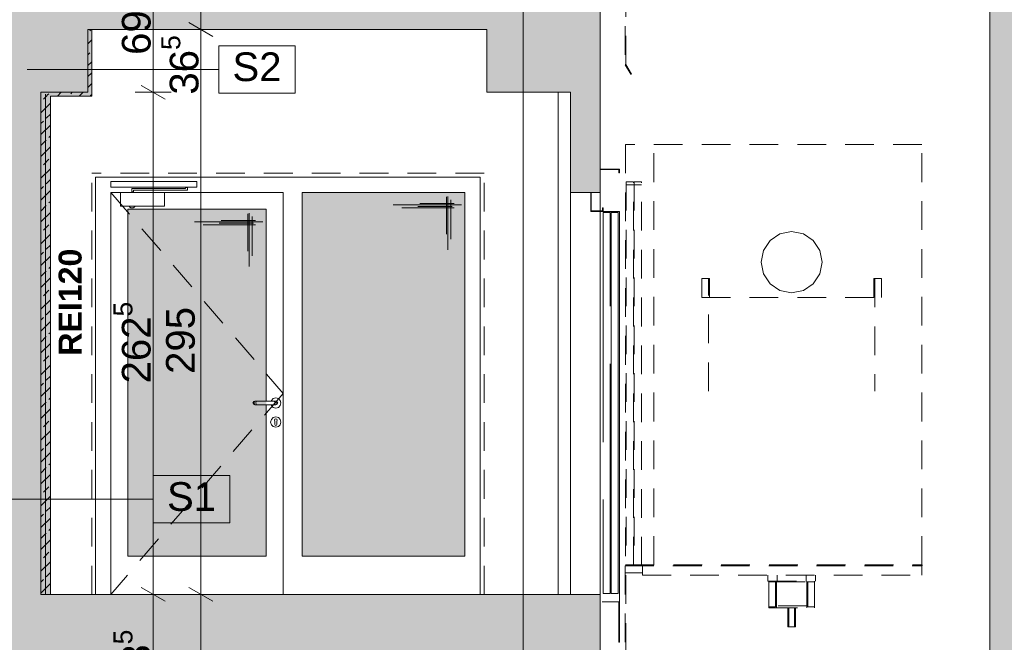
# Paper-space layout 'A-42 PRZEKRÓJ A-A' of a CAD drawing. Header units: millimetres. Extents: x 0 to 1114, y -5 to 726.
# Tile 36 of 92: x 255 to 306, y 323 to 356. Entities that reach past the tile are written whole.
import ezdxf
from ezdxf.xclip import XClip

# ---------------------------------------------------------------- set-up
doc = ezdxf.new("R2010")
doc.units = ezdxf.units.MM
doc.header["$MEASUREMENT"] = 0
doc.header["$XCLIPFRAME"] = 0
for name, pattern in [('ACAD_ISO02W100', [15, 12, -3]), ('DASHDOTX2', [1000, 500, -250, 0, -250]), ('LINIE_3', [25, 15, -10]), ('Przer. długie kreski', [2.5, 1.5, -1])]:
    doc.linetypes.add(name, pattern=pattern)
for name, color, linetype, lineweight, true_color in [('A_opis_Nr_pióra__19', 7, 'Continuous', 5, 0x191919), ('A_osie_Nr_pióra__16', 7, 'Continuous', 5, 0x0f0f0f), ('A_ppoż proj_Nr_pióra__8', 7, 'Continuous', 13, 0x4c4c4c), ('A_stolarka_Nr_pióra__254', 7, 'Continuous', 5, 0xfdfdfd), ('A_stolarka_Nr_pióra__9', 7, 'Continuous', 13, 0xadadad), ('A_winda_Nr_pióra__10', 7, 'Continuous', 13, 0x4b4b4b), ('A_ściany proj_Nr_pióra__10', 7, 'Continuous', 13, 0x4b4b4b), ('A_ściany_Nr_pióra__9', 7, 'Continuous', 13, 0xadadad)]:
    doc.layers.add(name, color=color, linetype=linetype, lineweight=lineweight, true_color=true_color)
for name, color, linetype in [('A_ppoż proj', 7, 'Continuous'), ('A_schody', 7, 'Continuous'), ('A_stolarka', 7, 'Continuous'), ('A_ściany proj', 7, 'Continuous')]:
    doc.layers.add(name, color=color, linetype=linetype)
for name, color, linetype, lineweight in [('A_strop_Nr_pióra__1', 7, 'Continuous', 20), ('A_wymiary_Nr_pióra__1', 7, 'Continuous', 20), ('A_wymiary_Nr_pióra__2', 8, 'Continuous', 13), ('A_ściany proj_Nr_pióra__1', 7, 'Continuous', 20), ('A_ściany_Nr_pióra__1', 7, 'Continuous', 20)]:
    doc.layers.add(name, color=color, linetype=linetype, lineweight=lineweight)
doc.styles.add('STYL_AUTOMATYCZNY_1', font='arial.ttf')
doc.styles.add('STYL_AUTOMATYCZNY_3', font='arial.ttf')
doc.styles.add('STYL_AUTOMATYCZNY_4', font='arial.ttf')
pattern_1 = [(45, (-1560.27814, -148.90835), (-0.57024626, 0.57024626), []), (45, (-1559.7079, -148.90835), (-0.57024626, 0.57024626), [0.40323, -0.20161])]

# ---------------------------------------------------------------- blocks, each defined once
blk = doc.blocks.new('Rysunek_1_1', base_point=(-1560.278, -148.908))
at = {"layer": 'A_ppoż proj', "linetype": 'Continuous', "lineweight": 0, "true_color": 0x121212}
blk.add_hatch(color=250, dxfattribs=at).paths.add_polyline_path([(255.823, 352.136), (255.823, 325.906), (256.323, 325.906), (256.323, 351.936), (258.483, 351.936), (258.483, 355.416), (258.283, 355.416), (258.283, 352.136)])
at = {"layer": 'A_schody', "linetype": 'Continuous', "lineweight": 0, "true_color": 0x000000}
h = blk.add_hatch(color=18, dxfattribs=at)
h.paths.add_polyline_path([(81.694, 140.929), (175.424, 140.929), (226.244, 140.929), (306.913, 140.929), (548.587, 140.929), (548.587, 244.87), (543.567, 244.87), (543.567, 243.12), (527.617, 243.12), (527.617, 243.652), (527.767, 243.652), (527.767, 244.652), (524.676, 244.652), (524.676, 245.185), (524.826, 245.185), (524.826, 246.185), (521.735, 246.185), (521.735, 246.718), (521.885, 246.718), (521.885, 247.718), (518.794, 247.718), (518.794, 248.251), (518.944, 248.251), (518.944, 249.251), (515.853, 249.251), (515.853, 249.784), (516.003, 249.784), (516.003, 250.784), (512.912, 250.784), (512.912, 251.317), (513.062, 251.317), (513.062, 252.317), (509.971, 252.317), (509.971, 252.85), (510.121, 252.85), (510.121, 253.85), (507.03, 253.85), (507.03, 254.383), (507.18, 254.383), (507.18, 255.383), (504.089, 255.383), (504.089, 255.916), (504.239, 255.916), (504.239, 256.916), (501.148, 256.916), (501.148, 257.449), (501.298, 257.449), (501.298, 258.449), (498.572, 258.449), (498.207, 258.449), (498.207, 258.982), (498.357, 258.982), (498.357, 259.982), (498.277, 259.982), (479.827, 259.982), (479.827, 286.332), (482.217, 286.332), (482.217, 290.162), (496.884, 290.162), (527.025, 274.725), (529.906, 273.25), (543.567, 273.25), (543.567, 276.2), (527.437, 276.2), (527.437, 276.727), (527.587, 276.727), (527.587, 277.727), (524.454, 277.727), (524.454, 278.255), (524.604, 278.255), (524.604, 279.255), (521.471, 279.255), (521.471, 279.783), (521.621, 279.783), (521.621, 280.783), (518.488, 280.783), (518.488, 281.31), (518.638, 281.31), (518.638, 282.31), (515.505, 282.31), (515.505, 282.838), (515.655, 282.838), (515.655, 283.838), (512.522, 283.838), (512.522, 284.366), (512.672, 284.366), (512.672, 285.366), (509.539, 285.366), (509.539, 285.894), (509.689, 285.894), (509.689, 286.894), (506.556, 286.894), (506.556, 287.421), (506.706, 287.421), (506.706, 288.421), (503.573, 288.421), (503.573, 288.949), (503.723, 288.949), (503.723, 289.949), (500.59, 289.949), (500.59, 290.477), (500.74, 290.477), (500.74, 291.477), (497.79, 291.477), (497.607, 291.477), (497.607, 292.005), (497.757, 292.005), (497.757, 293.005), (497.647, 293.005), (497.497, 293.005), (494.627, 293.005), (479.247, 293.005), (479.217, 293.005), (479.217, 319.235), (481.647, 319.235), (481.647, 323.105), (496.903, 323.105), (527.216, 307.736), (530.839, 305.9), (543.567, 305.9), (543.567, 309.21), (530.456, 309.21), (527.627, 309.21), (527.627, 309.736), (527.777, 309.736), (527.777, 310.736), (524.617, 310.736), (524.617, 311.262), (524.767, 311.262), (524.767, 312.262), (521.607, 312.262), (521.607, 312.788), (521.757, 312.788), (521.757, 313.788), (518.597, 313.788), (518.597, 314.314), (518.747, 314.314), (518.747, 315.314), (515.587, 315.314), (515.587, 315.84), (515.737, 315.84), (515.737, 316.84), (512.577, 316.84), (512.577, 317.366), (512.727, 317.366), (512.727, 318.366), (509.567, 318.366), (509.567, 318.892), (509.717, 318.892), (509.717, 319.892), (506.557, 319.892), (506.557, 320.418), (506.707, 320.418), (506.707, 321.418), (503.547, 321.418), (503.547, 321.944), (503.697, 321.944), (503.697, 322.944), (500.537, 322.944), (500.537, 323.47), (500.687, 323.47), (500.687, 324.47), (497.527, 324.47), (497.527, 324.493), (497.527, 324.996), (497.677, 324.996), (497.677, 325.996), (497.647, 325.996), (497.177, 325.996), (479.547, 325.996), (479.547, 351.996), (481.717, 351.996), (481.717, 355.946), (498.578, 355.946), (527.341, 341.136), (530.809, 339.35), (543.567, 339.35), (543.567, 342.65), (527.677, 342.65), (527.677, 343.181), (527.827, 343.181), (527.827, 344.181), (524.703, 344.181), (524.703, 344.712), (524.853, 344.712), (524.853, 345.712), (521.729, 345.712), (521.729, 346.244), (521.879, 346.244), (521.879, 347.244), (518.755, 347.244), (518.755, 347.775), (518.905, 347.775), (518.905, 348.775), (515.781, 348.775), (515.781, 349.306), (515.931, 349.306), (515.931, 350.306), (512.807, 350.306), (512.807, 350.838), (512.957, 350.838), (512.957, 351.838), (509.833, 351.838), (509.833, 352.369), (509.983, 352.369), (509.983, 353.369), (506.859, 353.369), (506.859, 353.9), (507.009, 353.9), (507.009, 354.9), (503.885, 354.9), (503.885, 355.432), (504.035, 355.432), (504.035, 356.432), (500.911, 356.432), (500.911, 356.963), (501.061, 356.963), (501.061, 357.963), (497.937, 357.963), (497.937, 357.981), (497.937, 358.495), (498.087, 358.495), (498.087, 359.495), (497.607, 359.495), (494.957, 359.495), (479.467, 359.495), (479.467, 385.725), (481.827, 385.725), (481.827, 389.495), (496.894, 389.495), (527.195, 374.445), (530.547, 372.78), (543.567, 372.78), (543.567, 375.94), (527.557, 375.94), (527.557, 376.433), (527.707, 376.433), (527.707, 377.433), (524.551, 377.433), (524.551, 377.926), (524.701, 377.926), (524.701, 378.926), (521.545, 378.926), (521.545, 379.419), (521.695, 379.419), (521.695, 380.419), (518.539, 380.419), (518.539, 380.912), (518.689, 380.912), (518.689, 381.912), (515.533, 381.912), (515.533, 382.405), (515.683, 382.405), (515.683, 383.405), (512.527, 383.405), (512.527, 383.898), (512.677, 383.898), (512.677, 384.898), (509.521, 384.898), (509.521, 385.391), (509.671, 385.391), (509.671, 386.391), (506.515, 386.391), (506.515, 386.884), (506.665, 386.884), (506.665, 387.884), (506.416, 387.884), (503.509, 387.884), (503.509, 388.377), (503.659, 388.377), (503.659, 389.377), (503.413, 389.377), (500.503, 389.377), (500.503, 389.87), (500.653, 389.87), (500.653, 390.87), (500.41, 390.87), (497.813, 390.87), (497.497, 390.87), (497.497, 391.363), (497.647, 391.363), (497.647, 392.363), (479.397, 392.363), (479.397, 418.623), (481.617, 418.623), (481.617, 422.123), (498.369, 422.123), (527.387, 407.759), (531.063, 405.94), (543.567, 405.94), (543.567, 409.28), (527.697, 409.28), (527.697, 409.765), (527.847, 409.765), (527.847, 410.765), (524.697, 410.765), (524.697, 411.25), (524.847, 411.25), (524.847, 412.25), (521.697, 412.25), (521.697, 412.735), (521.847, 412.735), (521.847, 413.735), (518.697, 413.735), (518.697, 414.22), (518.847, 414.22), (518.847, 415.22), (515.697, 415.22), (515.697, 415.705), (515.847, 415.705), (515.847, 416.705), (512.697, 416.705), (512.697, 417.189), (512.847, 417.189), (512.847, 418.189), (509.697, 418.189), (509.697, 418.674), (509.847, 418.674), (509.847, 419.674), (506.697, 419.674), (506.697, 420.159), (506.847, 420.159), (506.847, 421.159), (503.697, 421.159), (503.697, 421.644), (503.847, 421.644), (503.847, 422.644), (500.697, 422.644), (500.697, 423.129), (500.847, 423.129), (500.847, 424.129), (497.697, 424.129), (497.697, 424.614), (497.847, 424.614), (497.847, 425.614), (479.317, 425.614), (479.317, 451.774), (481.707, 451.774), (481.707, 455.544), (496.931, 455.544), (527.257, 440.792), (530.881, 439.03), (543.567, 439.03), (543.567, 442.31), (527.567, 442.31), (527.567, 442.785), (527.717, 442.785), (527.717, 443.785), (524.533, 443.785), (524.533, 444.261), (524.683, 444.261), (524.683, 445.261), (521.499, 445.261), (521.499, 445.737), (521.649, 445.737), (521.649, 446.737), (518.465, 446.737), (518.465, 447.213), (518.615, 447.213), (518.615, 448.213), (515.431, 448.213), (515.431, 448.689), (515.581, 448.689), (515.581, 449.689), (512.397, 449.689), (512.397, 450.165), (512.547, 450.165), (512.547, 451.165), (509.363, 451.165), (509.363, 451.641), (509.513, 451.641), (509.513, 452.641), (506.329, 452.641), (506.329, 453.117), (506.479, 453.117), (506.479, 454.117), (503.295, 454.117), (503.295, 454.593), (503.445, 454.593), (503.445, 455.593), (500.261, 455.593), (500.261, 456.069), (500.411, 456.069), (500.411, 457.069), (497.227, 457.069), (497.227, 457.545), (497.377, 457.545), (497.377, 458.545), (479.247, 458.545), (479.247, 484.675), (481.019, 484.675), (481.019, 488.575), (496.868, 488.575), (530.662, 472.1), (543.567, 472.1), (543.567, 475.18), (527.767, 475.18), (527.767, 475.645), (527.917, 475.645), (527.917, 476.645), (524.761, 476.645), (524.761, 477.11), (524.911, 477.11), (524.911, 478.11), (521.755, 478.11), (521.755, 478.576), (521.905, 478.576), (521.905, 479.576), (518.749, 479.576), (518.749, 480.041), (518.899, 480.041), (518.899, 481.041), (515.743, 481.041), (515.743, 481.507), (515.893, 481.507), (515.893, 482.507), (512.737, 482.507), (512.737, 482.972), (512.887, 482.972), (512.887, 483.972), (509.731, 483.972), (509.731, 484.438), (509.881, 484.438), (509.881, 485.438), (506.725, 485.438), (506.725, 485.903), (506.875, 485.903), (506.875, 486.903), (503.719, 486.903), (503.719, 487.369), (503.869, 487.369), (503.869, 488.369), (500.713, 488.369), (500.713, 488.834), (500.863, 488.834), (500.863, 489.834), (497.707, 489.834), (497.707, 490.3), (497.857, 490.3), (497.857, 491.3), (479.277, 491.3), (479.277, 517.52), (481.377, 517.52), (481.377, 521.533), (478.41, 521.533), (478.41, 524.133), (477.357, 524.133), (352.051, 524.133), (352.051, 536.095), (543.567, 536.095), (543.567, 527.836), (543.567, 524.133), (547.587, 524.133), (547.587, 521.533), (543.567, 521.533), (543.567, 517.54), (548.587, 517.54), (548.587, 540.961), (543.567, 540.961), (543.567, 539.119), (348.996, 539.119), (348.996, 564.681), (346.838, 564.681), (346.838, 562.317), (85.194, 562.317), (85.194, 564.681), (81.694, 564.681), (81.694, 553.481), (85.194, 553.481), (85.194, 558.993), (147.194, 558.993), (147.194, 524.281), (131.294, 524.281), (131.294, 520.056), (146.901, 520.056), (146.901, 517.255), (150.894, 517.255), (150.894, 491.056), (131.644, 491.056), (131.644, 491.558), (131.794, 491.558), (131.794, 492.558), (128.604, 492.558), (128.604, 493.06), (128.754, 493.06), (128.754, 494.06), (125.564, 494.06), (125.564, 494.562), (125.714, 494.562), (125.714, 495.562), (122.524, 495.562), (122.524, 496.065), (122.674, 496.065), (122.674, 497.065), (119.484, 497.065), (119.484, 497.567), (119.634, 497.567), (119.634, 498.567), (116.444, 498.567), (116.444, 499.069), (116.594, 499.069), (116.594, 500.069), (113.404, 500.069), (113.404, 500.571), (113.554, 500.571), (113.554, 501.571), (110.364, 501.571), (110.364, 502.074), (110.514, 502.074), (110.514, 503.074), (107.324, 503.074), (107.324, 503.576), (107.474, 503.576), (107.474, 504.576), (104.284, 504.576), (104.284, 505.078), (104.434, 505.078), (104.434, 506.078), (101.244, 506.078), (101.244, 506.581), (101.394, 506.581), (101.394, 507.581), (98.194, 507.581), (85.194, 507.581), (85.194, 504.381), (101.294, 504.381), (133.823, 488.306), (146.674, 488.306), (146.674, 484.256), (150.694, 484.256), (150.694, 458.206), (131.244, 458.206), (131.244, 458.69), (131.394, 458.69), (131.394, 459.69), (128.264, 459.69), (128.264, 460.174), (128.414, 460.174), (128.414, 461.174), (125.284, 461.174), (125.284, 461.658), (125.434, 461.658), (125.434, 462.658), (122.304, 462.658), (122.304, 463.142), (122.454, 463.142), (122.454, 464.142), (119.324, 464.142), (119.324, 464.626), (119.474, 464.626), (119.474, 465.626), (116.344, 465.626), (116.344, 466.11), (116.494, 466.11), (116.494, 467.11), (113.364, 467.11), (113.364, 467.594), (113.514, 467.594), (113.514, 468.594), (110.384, 468.594), (110.384, 469.078), (110.534, 469.078), (110.534, 470.078), (107.404, 470.078), (107.404, 470.562), (107.554, 470.562), (107.554, 471.562), (104.424, 471.562), (104.424, 472.046), (104.574, 472.046), (104.574, 473.046), (101.444, 473.046), (101.444, 473.531), (101.594, 473.531), (101.594, 474.531), (101.044, 474.531), (85.194, 474.531), (85.194, 471.531), (101.123, 471.531), (133.451, 455.431), (147.014, 455.431), (147.014, 451.371), (150.394, 451.371), (150.394, 425.231), (130.844, 425.231), (130.844, 425.744), (130.994, 425.744), (130.994, 426.744), (127.904, 426.744), (127.904, 427.258), (128.054, 427.258), (128.054, 428.258), (124.964, 428.258), (124.964, 428.771), (125.114, 428.771), (125.114, 429.771), (122.024, 429.771), (122.024, 430.285), (122.174, 430.285), (122.174, 431.285), (119.084, 431.285), (119.084, 431.799), (119.234, 431.799), (119.234, 432.799), (116.144, 432.799), (116.144, 433.312), (116.294, 433.312), (116.294, 434.312), (113.204, 434.312), (113.204, 434.826), (113.354, 434.826), (113.354, 435.826), (110.264, 435.826), (110.264, 436.34), (110.414, 436.34), (110.414, 437.34), (107.324, 437.34), (107.324, 437.853), (107.474, 437.853), (107.474, 438.853), (104.384, 438.853), (104.384, 439.367), (104.534, 439.367), (104.534, 440.367), (101.444, 440.367), (101.444, 440.881), (101.594, 440.881), (101.594, 441.881), (98.394, 441.881), (85.194, 441.881), (85.194, 438.631), (101.54, 438.631), (133.928, 421.956), (146.574, 421.956), (146.574, 418.066), (150.194, 418.066), (150.194, 391.956), (130.844, 391.956), (130.844, 392.467), (130.994, 392.467), (130.994, 393.467), (127.814, 393.467), (127.814, 393.978), (127.964, 393.978), (127.964, 394.978), (124.784, 394.978), (124.784, 395.49), (124.934, 395.49), (124.934, 396.49), (121.754, 396.49), (121.754, 397.001), (121.904, 397.001), (121.904, 398.001), (118.724, 398.001), (118.724, 398.512), (118.874, 398.512), (118.874, 399.512), (115.694, 399.512), (115.694, 400.024), (115.844, 400.024), (115.844, 401.024), (112.664, 401.024), (112.664, 401.535), (112.814, 401.535), (112.814, 402.535), (109.634, 402.535), (109.634, 403.046), (109.784, 403.046), (109.784, 404.046), (106.604, 404.046), (106.604, 404.558), (106.754, 404.558), (106.754, 405.558), (103.574, 405.558), (103.574, 406.069), (103.724, 406.069), (103.724, 407.069), (100.544, 407.069), (100.544, 407.581), (100.694, 407.581), (100.694, 408.581), (97.494, 408.581), (85.194, 408.581), (85.194, 405.431), (100.469, 405.431), (133.448, 388.981), (146.924, 388.981), (146.924, 385.311), (150.794, 385.311), (150.794, 358.881), (131.244, 358.881), (131.244, 359.376), (131.394, 359.376), (131.394, 360.376), (128.244, 360.376), (128.244, 360.871), (128.394, 360.871), (128.394, 361.871), (125.244, 361.871), (125.244, 362.367), (125.394, 362.367), (125.394, 363.367), (122.244, 363.367), (122.244, 363.862), (122.394, 363.862), (122.394, 364.862), (119.244, 364.862), (119.244, 365.358), (119.394, 365.358), (119.394, 366.358), (116.244, 366.358), (116.244, 366.853), (116.394, 366.853), (116.394, 367.853), (113.244, 367.853), (113.244, 368.349), (113.394, 368.349), (113.394, 369.349), (110.244, 369.349), (110.244, 369.844), (110.394, 369.844), (110.394, 370.844), (107.244, 370.844), (107.244, 371.34), (107.394, 371.34), (107.394, 372.34), (104.244, 372.34), (104.244, 372.835), (104.394, 372.835), (104.394, 373.835), (101.244, 373.835), (101.244, 374.331), (101.394, 374.331), (101.394, 375.331), (98.194, 375.331), (85.194, 375.331), (85.194, 372.331), (100.9, 372.331), (134.251, 355.706), (146.737, 355.706), (146.737, 352.136), (150.694, 352.136), (150.694, 325.906), (150.494, 325.906), (131.144, 325.906), (131.144, 326.408), (131.294, 326.408), (131.294, 327.408), (128.164, 327.408), (128.164, 327.91), (128.314, 327.91), (128.314, 328.91), (125.184, 328.91), (125.184, 329.412), (125.334, 329.412), (125.334, 330.412), (122.204, 330.412), (122.204, 330.915), (122.354, 330.915), (122.354, 331.915), (119.224, 331.915), (119.224, 332.417), (119.374, 332.417), (119.374, 333.417), (116.244, 333.417), (116.244, 333.919), (116.394, 333.919), (116.394, 334.919), (113.264, 334.919), (113.264, 335.421), (113.414, 335.421), (113.414, 336.421), (110.284, 336.421), (110.284, 336.924), (110.434, 336.924), (110.434, 337.924), (107.304, 337.924), (107.304, 338.426), (107.454, 338.426), (107.454, 339.426), (104.324, 339.426), (104.324, 339.928), (104.474, 339.928), (104.474, 340.928), (101.344, 340.928), (101.344, 341.431), (101.494, 341.431), (101.494, 342.431), (98.294, 342.431), (85.194, 342.431), (85.194, 339.231), (101.379, 339.231), (134.06, 322.756), (146.544, 322.756), (146.544, 319.066), (150.494, 319.066), (150.494, 292.856), (130.894, 292.856), (130.844, 292.856), (130.844, 293.321), (130.994, 293.321), (130.994, 294.321), (127.884, 294.321), (127.884, 294.787), (128.034, 294.787), (128.034, 295.787), (124.924, 295.787), (124.924, 296.253), (125.074, 296.253), (125.074, 297.253), (121.964, 297.253), (121.964, 297.719), (122.114, 297.719), (122.114, 298.719), (119.004, 298.719), (119.004, 299.185), (119.154, 299.185), (119.154, 300.185), (116.044, 300.185), (116.044, 300.651), (116.194, 300.651), (116.194, 301.651), (113.084, 301.651), (113.084, 302.117), (113.234, 302.117), (113.234, 303.117), (110.124, 303.117), (110.124, 303.583), (110.274, 303.583), (110.274, 304.583), (107.164, 304.583), (107.164, 305.049), (107.314, 305.049), (107.314, 306.049), (104.204, 306.049), (104.204, 306.515), (104.354, 306.515), (104.354, 307.515), (101.244, 307.515), (101.244, 307.981), (101.394, 307.981), (101.394, 308.981), (98.194, 308.981), (85.194, 308.981), (85.194, 306.131), (100.659, 306.131), (132.664, 290.281), (147.001, 290.281), (147.001, 286.281), (150.794, 286.281), (150.894, 286.281), (150.894, 260.081), (150.794, 260.081), (131.544, 260.081), (131.544, 260.54), (131.694, 260.54), (131.694, 261.54), (128.514, 261.54), (128.514, 261.999), (128.664, 261.999), (128.664, 262.999), (125.484, 262.999), (125.484, 263.458), (125.634, 263.458), (125.634, 264.458), (122.454, 264.458), (122.454, 264.917), (122.604, 264.917), (122.604, 265.917), (119.424, 265.917), (119.424, 266.376), (119.574, 266.376), (119.574, 267.376), (116.394, 267.376), (116.394, 267.835), (116.544, 267.835), (116.544, 268.835), (113.364, 268.835), (113.364, 269.294), (113.514, 269.294), (113.514, 270.294), (110.334, 270.294), (110.334, 270.753), (110.484, 270.753), (110.484, 271.753), (107.304, 271.753), (107.304, 272.212), (107.454, 272.212), (107.454, 273.212), (104.274, 273.212), (104.274, 273.671), (104.424, 273.671), (104.424, 274.671), (101.244, 274.671), (101.244, 275.131), (101.394, 275.131), (101.394, 276.131), (98.194, 276.131), (85.194, 276.131), (85.194, 276.281), (81.694, 276.281), (81.694, 161.081)])
h.paths.add_polyline_path([(85.194, 241.081), (99.89, 241.081), (133.69, 224.181), (146.852, 224.181), (146.852, 220.611), (150.594, 220.611), (150.594, 194.081), (134.194, 194.081), (130.994, 194.081), (130.844, 194.081), (130.844, 194.581), (130.994, 194.581), (130.994, 195.581), (127.874, 195.581), (127.874, 196.081), (128.024, 196.081), (128.024, 197.081), (124.904, 197.081), (124.904, 197.581), (125.054, 197.581), (125.054, 198.581), (121.934, 198.581), (121.934, 199.081), (122.084, 199.081), (122.084, 200.081), (118.964, 200.081), (118.964, 200.581), (119.114, 200.581), (119.114, 201.581), (115.994, 201.581), (115.994, 202.081), (116.144, 202.081), (116.144, 203.081), (113.024, 203.081), (113.024, 203.581), (113.174, 203.581), (113.174, 204.581), (110.054, 204.581), (110.054, 205.081), (110.204, 205.081), (110.204, 206.081), (107.084, 206.081), (107.084, 206.581), (107.234, 206.581), (107.234, 207.581), (104.114, 207.581), (104.114, 208.081), (104.264, 208.081), (104.264, 209.081), (101.144, 209.081), (101.144, 209.581), (101.294, 209.581), (101.294, 210.581), (85.694, 210.581), (85.194, 210.581)], flags=0)
h.paths.add_polyline_path([(85.194, 207.481), (100.985, 207.481), (134.051, 190.781), (147.294, 190.781), (147.294, 187.311), (150.694, 187.311), (150.694, 161.081), (129.144, 161.081), (129.144, 161.711), (129.294, 161.711), (129.294, 162.711), (126.2, 162.711), (126.2, 163.341), (126.35, 163.341), (126.35, 164.341), (123.255, 164.341), (123.255, 164.971), (123.405, 164.971), (123.405, 165.971), (120.311, 165.971), (120.311, 166.601), (120.461, 166.601), (120.461, 167.601), (117.366, 167.601), (117.366, 168.231), (117.516, 168.231), (117.516, 169.231), (114.422, 169.231), (114.422, 169.861), (114.572, 169.861), (114.572, 170.861), (111.477, 170.861), (111.477, 171.491), (111.627, 171.491), (111.627, 172.491), (108.533, 172.491), (108.533, 173.121), (108.683, 173.121), (108.683, 174.121), (105.588, 174.121), (105.588, 174.751), (105.738, 174.751), (105.738, 175.751), (102.644, 175.751), (102.644, 176.381), (102.794, 176.381), (102.794, 177.381), (99.594, 177.381), (85.694, 177.381), (85.194, 177.381)], flags=0)
h.paths.add_polyline_path([(98.194, 243.581), (85.194, 243.581), (85.194, 273.581), (100.052, 273.581), (134.109, 257.181), (146.856, 257.181), (146.856, 253.581), (150.794, 253.581), (150.794, 227.081), (131.244, 227.081), (131.244, 227.581), (131.394, 227.581), (131.394, 228.581), (128.244, 228.581), (128.244, 229.081), (128.394, 229.081), (128.394, 230.081), (125.244, 230.081), (125.244, 230.581), (125.394, 230.581), (125.394, 231.581), (122.244, 231.581), (122.244, 232.081), (122.394, 232.081), (122.394, 233.081), (119.244, 233.081), (119.244, 233.581), (119.394, 233.581), (119.394, 234.581), (116.244, 234.581), (116.244, 235.081), (116.394, 235.081), (116.394, 236.081), (113.244, 236.081), (113.244, 236.581), (113.394, 236.581), (113.394, 237.581), (110.244, 237.581), (110.244, 238.081), (110.394, 238.081), (110.394, 239.081), (107.244, 239.081), (107.244, 239.581), (107.394, 239.581), (107.394, 240.581), (104.244, 240.581), (104.244, 241.081), (104.394, 241.081), (104.394, 242.081), (101.244, 242.081), (101.244, 242.581), (101.394, 242.581), (101.394, 243.581)], flags=0)
h.paths.add_polyline_path([(172.924, 149.057), (153.247, 149.057), (153.247, 526.588), (172.924, 526.588)], flags=0)
h.paths.add_polyline_path([(153.247, 529.128), (153.247, 540.019), (153.247, 558.993), (197.906, 558.993), (197.906, 529.128), (175.424, 529.128)], flags=0)
h.paths.add_polyline_path([(175.424, 458.356), (175.424, 487.895), (224.744, 487.895), (224.744, 479.356), (226.244, 479.356), (226.244, 491.056), (175.424, 491.056), (175.424, 520.915), (224.744, 520.915), (224.744, 512.056), (226.244, 512.056), (226.244, 526.757), (254.323, 526.757), (254.323, 149.057), (226.244, 149.057), (226.244, 161.081), (175.424, 161.081), (175.424, 190.716), (224.744, 190.716), (224.744, 182.081), (226.244, 182.081), (226.244, 194.081), (175.424, 194.081), (175.424, 223.904), (224.744, 223.904), (224.744, 215.081), (226.244, 215.081), (226.244, 227.081), (175.424, 227.081), (175.424, 257.094), (224.744, 257.094), (224.744, 248.081), (226.244, 248.081), (226.244, 260.081), (175.424, 260.081), (175.424, 289.86), (224.744, 289.86), (224.744, 281.081), (226.244, 281.081), (226.244, 292.856), (175.424, 292.856), (175.424, 322.879), (224.744, 322.879), (224.744, 313.856), (226.244, 313.856), (226.244, 325.906), (175.424, 325.906), (175.424, 355.9), (224.744, 355.9), (224.744, 346.906), (226.244, 346.906), (226.244, 359.081), (175.424, 359.081), (175.424, 388.92), (224.744, 388.92), (224.744, 380.081), (226.244, 380.081), (226.244, 392.156), (175.424, 392.156), (175.424, 421.855), (224.744, 421.855), (224.744, 413.156), (226.244, 413.156), (226.244, 425.381), (175.424, 425.381), (175.424, 454.875), (224.744, 454.875), (224.744, 446.381), (226.244, 446.381), (226.244, 458.356)], flags=0)
h.paths.add_polyline_path([(224.744, 529.128), (198.906, 529.128), (198.906, 558.993), (214.553, 558.993), (214.553, 554.428), (218.278, 554.428), (218.278, 558.993), (280.423, 558.993), (280.423, 554.428), (284.064, 554.428), (284.064, 558.993), (332.796, 558.993), (346.125, 558.993), (346.125, 552.476), (347.029, 552.476), (347.029, 524.133), (332.796, 524.133), (311.061, 524.133), (311.061, 529.128), (305.413, 529.128), (256.333, 529.128), (254.833, 529.128), (226.244, 529.128)], flags=0)
h.paths.add_polyline_path([(255.709, 227.081), (255.709, 253.581), (259.467, 253.581), (259.467, 256.491), (278.972, 256.491), (278.972, 253.581), (283.324, 253.581), (283.324, 248.081), (285.053, 248.081), (285.053, 260.081), (256.323, 260.081), (255.823, 260.081), (255.823, 286.356), (258.688, 286.356), (258.688, 289.266), (279.283, 289.266), (279.283, 286.356), (283.254, 286.356), (283.254, 281.081), (285.053, 281.081), (285.053, 292.856), (256.323, 292.856), (255.823, 292.856), (255.823, 319.066), (258.343, 319.066), (258.343, 322.256), (279.153, 322.256), (279.153, 319.066), (283.634, 319.066), (283.634, 313.856), (285.053, 313.856), (285.053, 325.906), (256.323, 325.906), (255.823, 325.906), (255.823, 352.136), (258.283, 352.136), (258.283, 355.416), (279.133, 355.416), (279.133, 352.136), (283.504, 352.136), (283.504, 346.906), (285.053, 346.906), (285.053, 359.081), (256.323, 359.081), (255.823, 359.081), (255.823, 385.311), (258.573, 385.311), (258.573, 388.571), (279.593, 388.571), (279.593, 385.311), (283.494, 385.311), (283.494, 380.081), (285.053, 380.081), (285.053, 392.156), (256.323, 392.156), (255.823, 392.156), (255.823, 418.066), (258.523, 418.066), (258.523, 421.666), (279.293, 421.666), (279.293, 418.066), (283.494, 418.066), (283.494, 413.156), (285.053, 413.156), (285.053, 425.381), (256.323, 425.381), (255.823, 425.381), (255.823, 451.371), (258.099, 451.371), (258.099, 455.501), (279.815, 455.501), (279.815, 451.371), (283.574, 451.371), (283.574, 446.381), (285.053, 446.381), (285.053, 458.356), (256.323, 458.356), (255.823, 458.356), (255.823, 484.206), (258.703, 484.206), (258.703, 488.306), (279.604, 488.306), (279.583, 484.206), (283.574, 484.206), (283.574, 479.356), (285.053, 479.356), (285.053, 491.056), (256.323, 491.056), (255.823, 491.056), (255.823, 517.226), (258.689, 517.226), (258.689, 519.525), (258.689, 521.328), (255.923, 521.328), (255.923, 528.128), (283.474, 528.128), (283.474, 521.328), (279.543, 521.328), (279.543, 517.226), (283.674, 517.226), (283.674, 512.056), (285.053, 512.056), (285.053, 527.628), (305.413, 527.628), (305.413, 149.057), (285.053, 149.057), (285.053, 161.081), (256.323, 161.081), (255.823, 161.081), (255.823, 187.581), (258.382, 187.581), (258.382, 190.681), (279.823, 190.681), (279.823, 187.581), (283.474, 187.581), (283.474, 182.081), (285.053, 182.081), (285.053, 194.081), (256.323, 194.081), (255.823, 194.081), (255.823, 220.581), (258.433, 220.581), (258.433, 223.491), (279.303, 223.491), (279.303, 220.581), (283.413, 220.581), (283.413, 215.081), (285.053, 215.081), (285.053, 227.081), (256.209, 227.081)], flags=0)
h.paths.add_polyline_path([(306.913, 289.828), (477.357, 289.828), (477.357, 260.081), (306.913, 260.081)], flags=0)
h.paths.add_polyline_path([(458.097, 161.081), (306.913, 161.081), (306.913, 190.96), (458.097, 190.96)], flags=0)
h.paths.add_polyline_path([(306.913, 458.356), (306.913, 488.028), (477.357, 488.028), (477.357, 458.356)], flags=0)
h.paths.add_polyline_path([(306.913, 425.381), (306.913, 455.328), (477.357, 455.328), (477.357, 425.381)], flags=0)
h.paths.add_polyline_path([(477.357, 392.156), (306.913, 392.156), (306.913, 422.353), (477.357, 422.353), (477.357, 392.363)], flags=0)
h.paths.add_polyline_path([(477.357, 491.056), (306.913, 491.056), (306.913, 521.064), (477.357, 521.064)], flags=0)
h.paths.add_polyline_path([(306.913, 193.881), (306.913, 224.053), (477.357, 224.053), (477.357, 193.881), (458.097, 193.881)], flags=0)
h.paths.add_polyline_path([(306.913, 325.906), (306.913, 356.053), (477.357, 356.053), (477.357, 325.906)], flags=0)
h.paths.add_polyline_path([(306.913, 389.128), (477.357, 389.128), (477.357, 359.081), (306.913, 359.081)], flags=0)
h.paths.add_polyline_path([(477.357, 292.856), (306.913, 292.856), (306.913, 322.878), (477.357, 322.878)], flags=0)
h.paths.add_polyline_path([(306.913, 257.053), (477.357, 257.053), (477.357, 227.081), (306.913, 227.081)], flags=0)
h.paths.add_polyline_path([(460.097, 161.23), (459.597, 161.23), (459.597, 190.96), (477.357, 190.96), (477.357, 187.48), (482.007, 187.48), (482.007, 190.96), (498.336, 190.96), (519.447, 181.159), (521.347, 180.277), (521.347, 179.775), (543.567, 179.775), (543.567, 161.23)], flags=0)
h.paths.add_polyline_path([(479.747, 220.551), (482.078, 220.551), (482.078, 224.303), (496.973, 224.303), (527.249, 209.225), (530.883, 207.415), (543.567, 207.415), (543.567, 182.775), (522.45, 182.775), (519.677, 182.775), (519.677, 184.164), (516.687, 184.164), (516.687, 185.552), (513.697, 185.552), (513.697, 186.94), (510.707, 186.94), (510.707, 188.328), (507.717, 188.328), (507.717, 189.716), (504.727, 189.716), (504.727, 191.104), (501.737, 191.104), (501.737, 192.492), (498.747, 192.492), (498.747, 193.881), (497.557, 193.881), (479.747, 193.881)], flags=0)
h.paths.add_polyline_path([(479.827, 253.051), (481.977, 253.051), (481.977, 256.781), (498.162, 256.781), (527.183, 241.654), (528.401, 241.02), (529.443, 241.02), (543.567, 241.02), (543.567, 210.76), (530.484, 210.76), (527.727, 210.76), (527.727, 211.236), (527.877, 211.236), (527.877, 212.236), (524.74, 212.236), (524.74, 212.712), (524.89, 212.712), (524.89, 213.712), (521.753, 213.712), (521.753, 214.189), (521.903, 214.189), (521.903, 215.189), (518.766, 215.189), (518.766, 215.665), (518.916, 215.665), (518.916, 216.665), (515.779, 216.665), (515.779, 217.142), (515.929, 217.142), (515.929, 218.142), (512.792, 218.142), (512.792, 218.618), (512.942, 218.618), (512.942, 219.618), (509.805, 219.618), (509.805, 220.095), (509.955, 220.095), (509.955, 221.095), (506.818, 221.095), (506.818, 221.571), (506.968, 221.571), (506.968, 222.571), (503.831, 222.571), (503.831, 223.048), (503.981, 223.048), (503.981, 224.048), (500.844, 224.048), (500.844, 224.524), (500.994, 224.524), (500.994, 225.524), (497.994, 225.524), (497.857, 225.524), (497.857, 226.001), (498.007, 226.001), (498.007, 227.001), (497.597, 227.001), (479.827, 227.001)], flags=0)
at = {"layer": 'A_stolarka', "linetype": 'Continuous', "lineweight": 0, "true_color": 0x2d2d2d}
for points in [[(269.483, 346.906), (269.483, 327.906), (277.983, 327.906), (277.983, 346.906)], [(260.363, 346.026), (260.363, 327.906), (267.603, 327.906), (267.603, 346.026)]]:
    blk.add_hatch(color=250, dxfattribs=at).paths.add_polyline_path(points)
at = {"layer": 'A_ściany proj', "linetype": 'Continuous', "lineweight": 0, "true_color": 0x4b4b4b}
h = blk.add_hatch(dxfattribs=at)
h.set_pattern_fill('FP_65_0001', color=251, style=0, pattern_type=2)
h.set_pattern_definition(pattern_1)
h.paths.add_polyline_path([(258.283, 355.416), (258.283, 352.136), (258.483, 351.936), (258.483, 355.416)])
h = blk.add_hatch(dxfattribs=at)
h.set_pattern_fill('FP_65_0001', color=251, style=0, pattern_type=2)
h.set_pattern_definition(pattern_1)
h.paths.add_polyline_path([(255.823, 352.136), (256.073, 352.036), (256.073, 352.136)])
h = blk.add_hatch(dxfattribs=at)
h.set_pattern_fill('FP_65_0001', color=251, style=0, pattern_type=2)
h.set_pattern_definition(pattern_1)
h.paths.add_polyline_path([(255.823, 352.136), (255.823, 325.906), (256.323, 325.906), (256.323, 351.936), (256.073, 351.936), (256.073, 352.036)])
h = blk.add_hatch(dxfattribs=at)
h.set_pattern_fill('FP_65_0001', color=251, style=0, pattern_type=2)
h.set_pattern_definition(pattern_1)
h.paths.add_polyline_path([(256.073, 352.136), (256.073, 352.036), (256.323, 351.936), (256.323, 352.136)])
h = blk.add_hatch(dxfattribs=at)
h.set_pattern_fill('FP_65_0001', color=251, style=0, pattern_type=2)
h.set_pattern_definition(pattern_1)
h.paths.add_polyline_path([(256.323, 351.936), (256.073, 352.036), (256.073, 351.936)])
h = blk.add_hatch(dxfattribs=at)
h.set_pattern_fill('FP_65_0001', color=251, style=0, pattern_type=2)
h.set_pattern_definition(pattern_1)
h.paths.add_polyline_path([(256.323, 351.936), (258.483, 351.936), (258.283, 352.136), (256.323, 352.136)])
at = {"layer": 'A_opis_Nr_pióra__19', "color": 250, "linetype": 'Continuous', "lineweight": 5, "true_color": 0x191919}
for p, q in [((269.118, 354.559), (265.118, 354.559)), ((265.118, 354.559), (265.118, 352.084)), ((269.118, 352.084), (269.118, 354.559)), ((265.118, 353.322), (255.118, 353.322)), ((265.118, 352.084), (269.118, 352.084)), ((265.699, 332.111), (261.699, 332.111)), ((261.699, 332.111), (261.699, 329.636)), ((265.699, 329.636), (265.699, 332.111)), ((261.699, 330.874), (251.699, 330.874)), ((261.699, 329.636), (265.699, 329.636))]:
    blk.add_line(p, q, dxfattribs=at)
at = {"layer": 'A_osie_Nr_pióra__16', "color": 250, "linetype": 'DASHDOTX2', "lineweight": 5, "true_color": 0x0f0f0f}
blk.add_line((281.019, 533.433), (281.019, 175.184), dxfattribs=at)
at = {"layer": 'A_stolarka_Nr_pióra__254', "color": 7, "linetype": 'Continuous', "lineweight": 5, "true_color": 0xfdfdfd}
for p, q in [((277.803, 346.252), (274.228, 346.252)), ((277.425, 346.318), (275.625, 346.318)), ((277.021, 346.664), (277.021, 344.719)), ((277.087, 346.694), (277.087, 343.906)), ((277.247, 346.519), (277.247, 344.462)), ((266.641, 345.784), (266.641, 343.839)), ((266.707, 345.814), (266.707, 343.026)), ((277.425, 346.091), (274.681, 346.091)), ((277.318, 346.175), (275.518, 346.175)), ((267.423, 345.372), (263.848, 345.372)), ((267.045, 345.211), (264.301, 345.211)), ((266.938, 345.295), (265.138, 345.295)), ((267.045, 345.438), (265.245, 345.438)), ((266.867, 345.639), (266.867, 343.582))]:
    blk.add_line(p, q, dxfattribs=at)
at = {"layer": 'A_stolarka_Nr_pióra__9', "color": 253, "linetype": 'Przer. długie kreski', "lineweight": 13, "true_color": 0xadadad}
for p, q in [((278.983, 347.906), (258.483, 347.906)), ((258.483, 325.906), (258.483, 347.906)), ((278.983, 325.906), (278.983, 347.906)), ((259.483, 346.906), (268.483, 336.406)), ((268.483, 336.406), (259.483, 325.906))]:
    blk.add_line(p, q, dxfattribs=at)
at = {"layer": 'A_stolarka_Nr_pióra__9', "color": 253, "linetype": 'Continuous', "lineweight": 13, "true_color": 0xadadad}
for p, q in [((278.783, 347.706), (258.683, 347.706)), ((258.683, 325.906), (258.683, 347.706)), ((278.783, 325.906), (278.783, 347.706)), ((259.483, 325.906), (259.483, 346.906)), ((259.483, 346.906), (268.483, 346.906)), ((268.483, 346.906), (268.483, 325.906)), ((269.483, 327.906), (269.483, 346.906)), ((269.483, 346.906), (277.983, 346.906)), ((277.983, 327.906), (277.983, 346.906)), ((260.363, 327.906), (260.363, 346.026)), ((260.363, 346.026), (267.603, 346.026)), ((267.603, 346.026), (267.603, 336.006)), ((266.932, 335.976), (266.903, 335.906)), ((266.948, 335.976), (266.92, 335.906)), ((267.003, 336.006), (266.932, 335.976)), ((266.996, 335.976), (266.975, 335.906)), ((268.103, 336.006), (267.003, 336.006)), ((267.068, 335.976), (267.057, 335.906)), ((267.86, 336.006), (267.869, 336.041)), ((267.869, 336.041), (267.968, 336.139)), ((267.968, 336.139), (268.103, 336.176)), ((268.038, 335.976), (268.05, 335.906)), ((268.103, 336.176), (268.238, 336.139)), ((268.103, 336.006), (268.174, 335.976)), ((268.11, 335.976), (268.131, 335.906)), ((268.158, 335.976), (268.186, 335.906)), ((268.174, 335.976), (268.203, 335.906)), ((268.238, 336.139), (268.337, 336.041)), ((268.337, 336.041), (268.373, 335.906)), ((266.903, 335.906), (266.932, 335.835)), ((266.92, 335.906), (266.948, 335.835)), ((266.932, 335.835), (267.003, 335.806)), ((266.975, 335.906), (266.996, 335.835)), ((268.103, 335.806), (267.003, 335.806)), ((267.057, 335.906), (267.068, 335.835)), ((267.603, 335.806), (267.603, 327.906)), ((267.869, 335.771), (267.86, 335.806)), ((267.968, 335.672), (267.869, 335.771)), ((268.103, 335.636), (267.968, 335.672)), ((268.05, 335.906), (268.038, 335.835)), ((268.174, 335.835), (268.103, 335.806)), ((268.238, 335.672), (268.103, 335.636)), ((268.131, 335.906), (268.11, 335.835)), ((268.186, 335.906), (268.158, 335.835)), ((268.203, 335.906), (268.174, 335.835)), ((268.337, 335.771), (268.238, 335.672)), ((268.373, 335.906), (268.337, 335.771)), ((267.833, 334.906), (267.869, 335.041)), ((267.869, 334.771), (267.833, 334.906)), ((267.869, 335.041), (267.968, 335.139)), ((267.968, 335.139), (268.103, 335.176)), ((268.029, 335.002), (268.049, 335.057)), ((268.053, 334.95), (268.029, 335.002)), ((268.049, 335.057), (268.103, 335.08)), ((268.053, 334.95), (268.053, 334.781)), ((268.103, 335.176), (268.238, 335.139)), ((268.103, 335.08), (268.157, 335.057)), ((268.178, 335.002), (268.153, 334.95)), ((268.153, 334.781), (268.153, 334.95)), ((268.157, 335.057), (268.178, 335.002)), ((268.238, 335.139), (268.337, 335.041)), ((268.337, 335.041), (268.373, 334.906)), ((268.373, 334.906), (268.337, 334.771)), ((267.968, 334.672), (267.869, 334.771)), ((268.103, 334.636), (267.968, 334.672)), ((268.053, 334.781), (268.068, 334.745)), ((268.068, 334.745), (268.103, 334.731)), ((268.103, 334.731), (268.139, 334.745)), ((268.238, 334.672), (268.103, 334.636)), ((268.139, 334.745), (268.153, 334.781)), ((268.337, 334.771), (268.238, 334.672)), ((267.603, 327.906), (260.363, 327.906)), ((269.483, 327.906), (277.983, 327.906)), ((278.983, 325.906), (258.483, 325.906))]:
    blk.add_line(p, q, dxfattribs=at)
at = {"layer": 'A_stolarka_Nr_pióra__9', "color": 253, "linetype": 'LINIE_3', "lineweight": 13, "true_color": 0xadadad, "flags": 128}
for points in [[(263.983, 347.176), (263.983, 347.476), (259.483, 347.476), (259.483, 347.176)], [(262.29, 346.906), (259.983, 346.906), (259.983, 346.182), (262.29, 346.182)], [(260.583, 346.928), (260.583, 347.111), (263.39, 347.111), (263.39, 347.159), (263.495, 347.159), (263.495, 347.014), (260.671, 347.014), (260.671, 346.928)], [(260.665, 346.928), (260.588, 346.928), (260.588, 346.906), (260.665, 346.906)], [(263.401, 347.159), (263.486, 347.159), (263.486, 347.176), (263.401, 347.176)]]:
    blk.add_lwpolyline(points, close=True, dxfattribs=at)
blk.add_lwpolyline([(260.731, 346.182), (260.455, 346.182), (260.455, 346.156, 0.458316), (260.731, 346.156)], format="xyb", close=True, dxfattribs=at)
at = {"layer": 'A_strop_Nr_pióra__1', "color": 7, "linetype": 'Continuous', "lineweight": 20}
for p, q in [((258.283, 355.416), (279.133, 355.416)), ((258.283, 352.136), (258.283, 355.416)), ((279.133, 352.136), (279.133, 355.416)), ((255.823, 352.136), (258.283, 352.136)), ((279.133, 352.136), (283.504, 352.136)), ((285.053, 346.906), (283.504, 346.906)), ((256.323, 325.906), (285.053, 325.906))]:
    blk.add_line(p, q, dxfattribs=at)
at = {"layer": 'A_winda_Nr_pióra__10', "color": 251, "linetype": 'Przer. długie kreski', "lineweight": 13, "true_color": 0x4b4b4b}
for p, q in [((286.353, 360.581), (286.353, 353.581)), ((286.383, 353.581), (286.383, 360.211)), ((286.353, 353.581), (286.383, 353.581)), ((286.381, 353.588), (286.355, 353.573)), ((286.355, 353.573), (286.655, 353.073)), ((286.681, 353.088), (286.381, 353.588)), ((286.655, 353.073), (286.681, 353.088)), ((301.853, 349.406), (286.373, 349.406)), ((286.373, 349.406), (286.373, 327.446)), ((287.853, 327.446), (287.853, 349.406)), ((301.853, 327.446), (301.853, 349.406)), ((286.413, 347.456), (286.413, 327.406)), ((286.783, 347.456), (286.413, 347.456)), ((286.783, 347.306), (286.413, 347.306)), ((286.783, 327.406), (286.783, 347.456)), ((286.833, 347.456), (286.833, 327.406)), ((287.203, 347.456), (286.833, 347.456)), ((287.203, 347.306), (286.833, 347.306)), ((287.203, 327.406), (287.203, 347.456)), ((294.441, 344.734), (293.922, 344.387)), ((295.053, 344.856), (294.441, 344.734)), ((295.665, 344.734), (295.053, 344.856)), ((296.185, 344.387), (295.665, 344.734)), ((293.922, 344.387), (293.575, 343.868)), ((296.531, 343.868), (296.185, 344.387)), ((293.575, 343.868), (293.453, 343.256)), ((296.653, 343.256), (296.531, 343.868)), ((293.453, 343.256), (293.575, 342.643)), ((296.531, 342.643), (296.653, 343.256)), ((293.575, 342.643), (293.922, 342.124)), ((296.185, 342.124), (296.531, 342.643)), ((290.753, 342.406), (290.353, 342.406)), ((290.353, 342.406), (290.353, 341.406)), ((290.703, 336.521), (290.703, 342.406)), ((290.753, 341.406), (290.753, 342.406)), ((293.922, 342.124), (294.441, 341.777)), ((295.665, 341.777), (296.185, 342.124)), ((299.753, 342.406), (299.353, 342.406)), ((299.353, 342.406), (299.353, 341.406)), ((299.403, 342.406), (299.403, 336.521)), ((299.753, 341.406), (299.753, 342.406)), ((294.441, 341.777), (295.053, 341.656)), ((295.053, 341.656), (295.665, 341.777)), ((290.353, 341.406), (299.753, 341.406)), ((286.353, 327.406), (301.868, 327.406)), ((286.353, 327.406), (286.353, 320.406)), ((286.373, 327.446), (301.868, 327.446)), ((286.413, 327.456), (286.783, 327.456)), ((286.833, 327.456), (287.203, 327.456)), ((287.238, 327.446), (287.238, 327.406)), ((287.253, 327.406), (287.253, 326.906)), ((287.838, 327.446), (287.838, 327.406)), ((301.838, 327.406), (301.838, 327.446)), ((301.853, 326.906), (301.853, 327.406)), ((301.868, 327.406), (301.868, 327.446)), ((286.353, 327.036), (287.253, 327.036)), ((286.383, 320.406), (286.383, 327.036)), ((287.253, 326.906), (301.853, 326.906)), ((293.803, 326.906), (293.803, 326.606)), ((294.303, 326.606), (294.303, 326.906)), ((295.803, 326.906), (295.803, 326.606)), ((296.303, 326.606), (296.303, 326.906)), ((293.803, 326.606), (296.303, 326.606)), ((293.853, 326.606), (293.853, 325.206)), ((293.853, 326.556), (294.203, 326.556)), ((294.203, 326.556), (294.203, 325.256)), ((294.253, 326.606), (294.253, 325.206)), ((294.253, 326.556), (295.853, 326.556)), ((295.853, 325.206), (295.853, 326.606)), ((295.903, 326.556), (296.253, 326.556)), ((295.903, 325.256), (295.903, 326.556)), ((296.253, 325.206), (296.253, 326.606)), ((294.203, 325.256), (293.853, 325.256)), ((293.853, 325.206), (296.253, 325.206)), ((295.853, 325.306), (294.253, 325.306)), ((294.853, 325.206), (294.853, 324.206)), ((294.903, 324.206), (294.903, 325.206)), ((295.203, 324.206), (295.203, 325.206)), ((295.253, 324.206), (295.253, 325.206)), ((296.253, 325.256), (295.903, 325.256)), ((294.853, 324.206), (295.253, 324.206))]:
    blk.add_line(p, q, dxfattribs=at)
at = {"layer": 'A_winda_Nr_pióra__10', "color": 251, "linetype": 'Continuous', "lineweight": 13, "true_color": 0x4b4b4b}
for p, q in [((285.053, 345.936), (285.053, 348.126)), ((286.053, 348.126), (285.053, 348.126)), ((285.053, 348.096), (286.023, 348.096)), ((286.023, 348.096), (286.023, 347.926)), ((286.023, 347.926), (286.053, 347.926)), ((286.053, 347.926), (286.053, 348.126)), ((284.553, 346.906), (284.553, 345.906)), ((284.583, 345.936), (284.583, 346.906)), ((286.053, 345.906), (284.553, 345.906)), ((285.173, 345.936), (284.583, 345.936)), ((285.203, 346.106), (285.173, 346.106)), ((285.173, 346.106), (285.173, 345.936)), ((285.203, 345.906), (285.203, 346.106)), ((285.623, 345.856), (285.623, 325.956)), ((285.993, 345.856), (285.623, 345.856)), ((285.993, 325.956), (285.993, 345.856)), ((286.053, 323.406), (286.053, 345.906)), ((285.623, 325.956), (285.993, 325.956)), ((285.153, 325.526), (286.053, 325.526)), ((286.023, 325.526), (286.023, 323.406)), ((286.023, 323.406), (286.053, 323.406))]:
    blk.add_line(p, q, dxfattribs=at)
at = {"layer": 'A_winda_Nr_pióra__10', "color": 251, "linetype": 'ACAD_ISO02W100', "lineweight": 13, "true_color": 0x4b4b4b}
for p, q in [((285.573, 345.856), (285.203, 345.856)), ((285.203, 345.856), (285.203, 325.956)), ((285.573, 325.956), (285.573, 345.856)), ((285.203, 325.956), (285.573, 325.956))]:
    blk.add_line(p, q, dxfattribs=at)
at = {"layer": 'A_wymiary_Nr_pióra__1', "color": 7, "linetype": 'Continuous', "lineweight": 20}
for p, q in [((263.564, 355.776), (264.814, 355.055)), ((261.064, 352.496), (262.314, 351.775)), ((261.064, 326.266), (262.314, 325.545)), ((263.564, 326.266), (264.814, 325.545))]:
    blk.add_line(p, q, dxfattribs=at)
at = {"layer": 'A_wymiary_Nr_pióra__2', "color": 8, "linetype": 'Continuous', "lineweight": 13}
for p, q in [((261.689, 352.136), (261.689, 359.081)), ((264.189, 355.416), (264.189, 359.081)), ((265.126, 355.416), (263.251, 355.416)), ((264.189, 325.906), (264.189, 355.416)), ((262.626, 352.136), (260.751, 352.136)), ((261.689, 325.906), (261.689, 352.136)), ((262.626, 325.906), (260.751, 325.906)), ((261.689, 319.066), (261.689, 325.906)), ((265.126, 325.906), (263.251, 325.906)), ((264.189, 322.256), (264.189, 325.906))]:
    blk.add_line(p, q, dxfattribs=at)
at = {"layer": 'A_ściany proj_Nr_pióra__1', "color": 7, "linetype": 'Continuous', "lineweight": 20}
blk.add_line((255.823, 325.906), (256.323, 325.906), dxfattribs=at)
at = {"layer": 'A_ściany proj_Nr_pióra__1', "color": 7, "linetype": 'Continuous', "lineweight": 20, "flags": 128}
for points in [[(258.283, 355.416), (258.283, 352.136)], [(258.483, 351.936), (258.483, 355.416)], [(258.283, 352.136), (255.823, 352.136)], [(255.823, 352.136), (255.823, 325.906)], [(256.323, 351.936), (258.483, 351.936)], [(256.323, 325.906), (256.323, 351.936)]]:
    blk.add_lwpolyline(points, dxfattribs=at)
at = {"layer": 'A_ściany proj_Nr_pióra__10', "color": 251, "linetype": 'Continuous', "lineweight": 13, "true_color": 0x4b4b4b}
for p, q in [((256.073, 352.036), (256.073, 325.906)), ((256.073, 325.906), (256.073, 352.036))]:
    blk.add_line(p, q, dxfattribs=at)
at = {"layer": 'A_ściany_Nr_pióra__1', "color": 7, "linetype": 'Continuous', "lineweight": 20}
for p, q in [((305.413, 527.628), (305.413, 149.057)), ((285.053, 359.081), (285.053, 346.906)), ((255.823, 352.136), (255.823, 325.906)), ((283.504, 352.136), (283.504, 346.906)), ((285.053, 325.906), (285.053, 313.856))]:
    blk.add_line(p, q, dxfattribs=at)
at = {"layer": 'A_ściany_Nr_pióra__9', "color": 253, "linetype": 'Continuous', "lineweight": 13, "true_color": 0xadadad}
for p, q in [((282.861, 352.136), (282.861, 325.906)), ((283.504, 346.906), (283.504, 325.906)), ((285.053, 345.936), (285.053, 325.906))]:
    blk.add_line(p, q, dxfattribs=at)
at = {"layer": 'A_opis_Nr_pióra__19', "color": 250, "linetype": 'Continuous', "lineweight": 5, "true_color": 0x191919, "char_height": 1.5, "attachment_point": 2, "style": 'STYL_AUTOMATYCZNY_1'}
for s, insert in [('\\A1;{\\pqc;\\fArial|b0|i0|c238|p0;\\W1.000000;S2}', (267.118, 354.217)), ('\\A1;{\\pqc;\\fArial|b0|i0|c238|p0;\\W1.000000;S1}', (263.699, 331.768))]:
    blk.add_mtext(s, dxfattribs=dict(at, insert=insert))
at = {"layer": 'A_ppoż proj_Nr_pióra__8', "color": 251, "linetype": 'Continuous', "lineweight": 13, "true_color": 0x4c4c4c, "insert": (257.362, 341.171), "char_height": 1.2, "attachment_point": 5, "rotation": 90, "style": 'STYL_AUTOMATYCZNY_3'}
blk.add_mtext('\\A1;{\\pqc;\\fArial|b1|i0|c238|p0;\\W1.000000;REI120}', dxfattribs=at)
at = {"layer": 'A_wymiary_Nr_pióra__1', "color": 7, "linetype": 'Continuous', "lineweight": 20, "char_height": 1.5, "attachment_point": 7, "rotation": 90, "style": 'STYL_AUTOMATYCZNY_1'}
for s, insert in [('\\A1;{\\pql;\\fArial|b0|i0|c238|p0;\\W1.000000;69\\fArial|b0|i0|c238|p0;\\W1.000000;\\A1{\\H.66x;\\S5^  ;}}', (261.997, 354.086)), ('\\A1;{\\pql;\\fArial|b0|i0|c238|p0;\\W1.000000;36\\fArial|b0|i0|c238|p0;\\W1.000000;\\A1{\\H.66x;\\S5^  ;}}', (264.498, 352.011)), ('\\A1;{\\pql;\\fArial|b0|i0|c238|p0;\\W1.000000;262\\fArial|b0|i0|c238|p0;\\W1.000000;\\A1{\\H.66x;\\S5^  ;}}', (261.997, 336.927)), ('\\A1;{\\pql;\\fArial|b0|i0|c238|p0;\\W1.000000;68\\fArial|b0|i0|c238|p0;\\W1.000000;\\A1{\\H.66x;\\S5^  ;}}', (261.997, 320.964)), ('\\A1;{\\pql;\\fArial|b0|i0|c238|p0;\\W1.000000;36\\fArial|b0|i0|c238|p0;\\W1.000000;\\A1{\\H.66x;\\S5^  ;}}', (264.498, 318.851))]:
    blk.add_mtext(s, dxfattribs=dict(at, insert=insert))
at = {"layer": 'A_wymiary_Nr_pióra__1', "color": 7, "linetype": 'Continuous', "lineweight": 20, "insert": (263.889, 337.423), "char_height": 1.5, "width": 3.43226, "attachment_point": 7, "rotation": 90, "style": 'STYL_AUTOMATYCZNY_4'}
blk.add_mtext('\\A1;{\\pql;\\fArial|b0|i0|c238|p0;\\W1.000000;295}', dxfattribs=at)

psp = doc.layouts.new('A-42 PRZEKRÓJ A-A')

# ---------------------------------------------------------------- block references
at = {"color": 37, "linetype": 'Continuous', "lineweight": 5, "true_color": 0x656532}
ref = psp.add_blockref('Rysunek_1_1', (-1560.278, -148.908), dxfattribs=at)
XClip(ref).set_block_clipping_path([(39.0902360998, 131.2954404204), (584.779237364, 589.1)])

doc.saveas('drawing.dxf')
